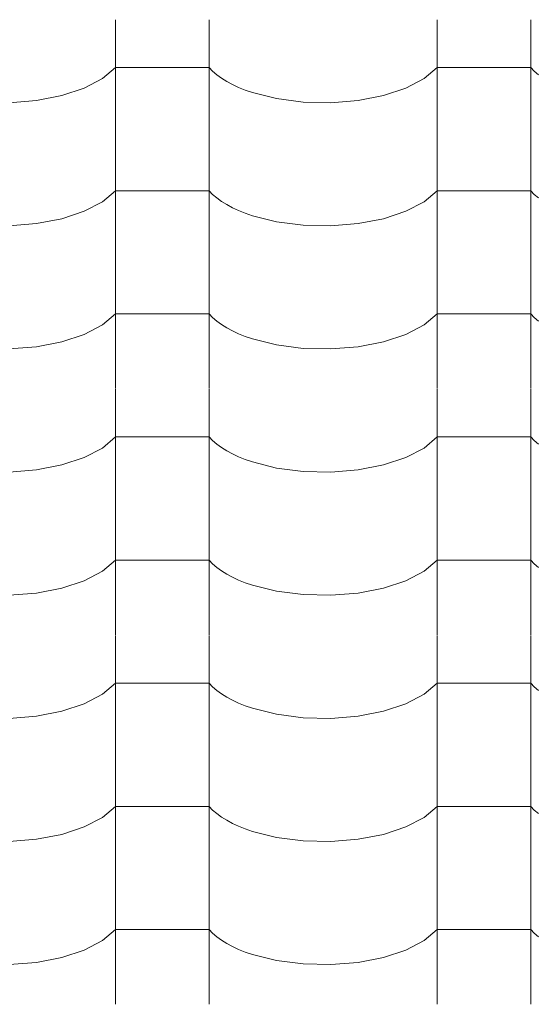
# Model space of a CAD drawing. Header units: millimetres. Extents: x -36478 to 31050, y -14815 to 11827.
# Tile 249 of 256: x -15131 to -14866, y 9608 to 10113. Entities that reach past the tile are written whole.
import ezdxf

# ---------------------------------------------------------------- set-up
doc = ezdxf.new("R2010")
doc.units = ezdxf.units.MM
doc.header["$MEASUREMENT"] = 0
doc.layers.add('Nové_Výplně - Povrchové', color=7, linetype='Continuous')

# ---------------------------------------------------------------- blocks, each defined once
blk = doc.blocks.new('*X13')
at = {"layer": 'Nové_Výplně - Povrchové', "color": 21, "linetype": 'Continuous', "lineweight": 20, "true_color": 0xffaaaa}
for p, q in [((-15081.72, 10112.65), (-15081.72, 10049.77)), ((-15033.69, 10112.65), (-15033.69, 10049.77)), ((-14916.72, 10112.65), (-14916.72, 10049.77)), ((-14868.69, 10112.65), (-14868.69, 10049.77)), ((-15088.39, 10082.43), (-15081.72, 10088.12)), ((-15057.71, 10088.12), (-15081.72, 10088.12)), ((-15033.69, 10088.12), (-15057.71, 10088.12)), ((-15033.69, 10088.12), (-15031.86, 10086.22)), ((-14923.39, 10082.43), (-14916.72, 10088.12)), ((-14892.71, 10088.12), (-14916.72, 10088.12)), ((-14868.69, 10088.12), (-14892.71, 10088.12)), ((-14868.69, 10088.12), (-14866.86, 10086.22)), ((-15097.7, 10077.56), (-15088.39, 10082.43)), ((-15031.86, 10086.22), (-15029.74, 10084.39)), ((-15029.74, 10084.39), (-15027.34, 10082.64)), ((-15027.34, 10082.64), (-15024.65, 10080.97)), ((-14932.7, 10077.56), (-14923.39, 10082.43)), ((-14866.86, 10086.22), (-14864.74, 10084.39)), ((-15109.18, 10073.77), (-15097.7, 10077.56)), ((-15024.65, 10080.97), (-15021.71, 10079.39)), ((-15021.71, 10079.39), (-15018.53, 10077.91)), ((-15018.53, 10077.91), (-15015.12, 10076.54)), ((-14944.18, 10073.77), (-14932.7, 10077.56)), ((-15122.24, 10071.24), (-15109.18, 10073.77)), ((-15015.12, 10076.54), (-15011.5, 10075.29)), ((-15011.5, 10075.29), (-14999.05, 10072.19)), ((-14999.05, 10072.19), (-14985.39, 10070.43)), ((-14957.24, 10071.24), (-14944.18, 10073.77)), ((-15136.21, 10070.11), (-15122.24, 10071.24)), ((-14985.39, 10070.43), (-14971.21, 10070.11)), ((-14971.21, 10070.11), (-14957.24, 10071.24)), ((-15081.72, 10049.55), (-15081.72, 9986.67)), ((-15033.69, 10049.55), (-15033.69, 9986.67)), ((-14916.72, 10049.55), (-14916.72, 9986.67)), ((-14868.69, 10049.55), (-14868.69, 9986.67)), ((-15088.39, 10019.32), (-15081.72, 10025.01)), ((-15057.71, 10025.01), (-15081.72, 10025.01)), ((-15033.69, 10025.01), (-15057.71, 10025.01)), ((-15033.69, 10025.01), (-15031.86, 10023.12)), ((-15031.86, 10023.12), (-15029.74, 10021.29)), ((-14923.39, 10019.32), (-14916.72, 10025.01)), ((-14892.71, 10025.01), (-14916.72, 10025.01)), ((-14868.69, 10025.01), (-14892.71, 10025.01)), ((-14868.69, 10025.01), (-14866.86, 10023.12)), ((-14866.86, 10023.12), (-14864.74, 10021.29)), ((-15097.7, 10014.46), (-15088.39, 10019.32)), ((-15029.74, 10021.29), (-15027.34, 10019.53)), ((-15027.34, 10019.53), (-15024.65, 10017.86)), ((-15024.65, 10017.86), (-15021.71, 10016.28)), ((-14932.7, 10014.46), (-14923.39, 10019.32)), ((-15109.18, 10010.67), (-15097.7, 10014.46)), ((-15021.71, 10016.28), (-15018.53, 10014.81)), ((-15018.53, 10014.81), (-15015.12, 10013.44)), ((-15015.12, 10013.44), (-15011.5, 10012.18)), ((-15011.5, 10012.18), (-14999.05, 10009.08)), ((-14944.18, 10010.67), (-14932.7, 10014.46)), ((-15136.21, 10007.01), (-15122.24, 10008.14)), ((-15122.24, 10008.14), (-15109.18, 10010.67)), ((-14999.05, 10009.08), (-14985.39, 10007.32)), ((-14985.39, 10007.32), (-14971.21, 10007.01)), ((-14971.21, 10007.01), (-14957.24, 10008.14)), ((-14957.24, 10008.14), (-14944.18, 10010.67)), ((-15081.72, 9986.44), (-15081.72, 9923.56)), ((-15033.69, 9986.44), (-15033.69, 9923.56)), ((-14916.72, 9986.44), (-14916.72, 9923.56)), ((-14868.69, 9986.44), (-14868.69, 9923.56)), ((-15088.39, 9956.22), (-15081.72, 9961.91)), ((-15057.71, 9961.91), (-15081.72, 9961.91)), ((-15033.69, 9961.91), (-15057.71, 9961.91)), ((-15033.69, 9961.91), (-15031.86, 9960.01)), ((-14923.39, 9956.22), (-14916.72, 9961.91)), ((-14892.71, 9961.91), (-14916.72, 9961.91)), ((-14868.69, 9961.91), (-14892.71, 9961.91)), ((-14868.69, 9961.91), (-14866.86, 9960.01)), ((-15097.7, 9951.35), (-15088.39, 9956.22)), ((-15031.86, 9960.01), (-15029.74, 9958.19)), ((-15029.74, 9958.19), (-15027.34, 9956.43)), ((-15027.34, 9956.43), (-15024.65, 9954.76)), ((-14932.7, 9951.35), (-14923.39, 9956.22)), ((-14866.86, 9960.01), (-14864.74, 9958.19)), ((-15109.18, 9947.56), (-15097.7, 9951.35)), ((-15024.65, 9954.76), (-15021.71, 9953.18)), ((-15021.71, 9953.18), (-15018.53, 9951.7)), ((-15018.53, 9951.7), (-15015.12, 9950.33)), ((-14944.18, 9947.56), (-14932.7, 9951.35)), ((-15122.24, 9945.03), (-15109.18, 9947.56)), ((-15015.12, 9950.33), (-15011.5, 9949.08)), ((-15011.5, 9949.08), (-14999.05, 9945.98)), ((-14999.05, 9945.98), (-14985.39, 9944.22)), ((-14957.24, 9945.03), (-14944.18, 9947.56)), ((-15136.21, 9943.9), (-15122.24, 9945.03)), ((-14985.39, 9944.22), (-14971.21, 9943.9)), ((-14971.21, 9943.9), (-14957.24, 9945.03)), ((-15081.72, 9923.34), (-15081.72, 9860.46)), ((-15033.69, 9923.34), (-15033.69, 9860.46)), ((-14916.72, 9923.34), (-14916.72, 9860.46)), ((-14868.69, 9923.34), (-14868.69, 9860.46)), ((-15088.39, 9893.12), (-15081.72, 9898.8)), ((-15057.71, 9898.8), (-15081.72, 9898.8)), ((-15033.69, 9898.8), (-15057.71, 9898.8)), ((-15033.69, 9898.8), (-15031.86, 9896.91)), ((-15031.86, 9896.91), (-15029.74, 9895.08)), ((-14923.39, 9893.12), (-14916.72, 9898.8)), ((-14892.71, 9898.8), (-14916.72, 9898.8)), ((-14868.69, 9898.8), (-14892.71, 9898.8)), ((-14868.69, 9898.8), (-14866.86, 9896.91)), ((-14866.86, 9896.91), (-14864.74, 9895.08)), ((-15097.7, 9888.25), (-15088.39, 9893.12)), ((-15029.74, 9895.08), (-15027.34, 9893.33)), ((-15027.34, 9893.33), (-15024.65, 9891.65)), ((-15024.65, 9891.65), (-15021.71, 9890.07)), ((-14932.7, 9888.25), (-14923.39, 9893.12)), ((-15109.18, 9884.46), (-15097.7, 9888.25)), ((-15021.71, 9890.07), (-15018.53, 9888.6)), ((-15018.53, 9888.6), (-15015.12, 9887.23)), ((-15015.12, 9887.23), (-15011.5, 9885.97)), ((-15011.5, 9885.97), (-14999.05, 9882.87)), ((-14944.18, 9884.46), (-14932.7, 9888.25)), ((-15136.21, 9880.8), (-15122.24, 9881.93)), ((-15122.24, 9881.93), (-15109.18, 9884.46)), ((-14999.05, 9882.87), (-14985.39, 9881.12)), ((-14985.39, 9881.12), (-14971.21, 9880.8)), ((-14971.21, 9880.8), (-14957.24, 9881.93)), ((-14957.24, 9881.93), (-14944.18, 9884.46)), ((-15081.72, 9860.23), (-15081.72, 9797.35)), ((-15033.69, 9860.23), (-15033.69, 9797.35)), ((-14916.72, 9860.23), (-14916.72, 9797.35)), ((-14868.69, 9860.23), (-14868.69, 9797.35)), ((-15088.39, 9830.01), (-15081.72, 9835.7)), ((-15057.71, 9835.7), (-15081.72, 9835.7)), ((-15033.69, 9835.7), (-15057.71, 9835.7)), ((-15033.69, 9835.7), (-15031.86, 9833.81)), ((-14923.39, 9830.01), (-14916.72, 9835.7)), ((-14892.71, 9835.7), (-14916.72, 9835.7)), ((-14868.69, 9835.7), (-14892.71, 9835.7)), ((-14868.69, 9835.7), (-14866.86, 9833.81)), ((-15097.7, 9825.14), (-15088.39, 9830.01)), ((-15031.86, 9833.81), (-15029.74, 9831.98)), ((-15029.74, 9831.98), (-15027.34, 9830.22)), ((-15027.34, 9830.22), (-15024.65, 9828.55)), ((-14932.7, 9825.14), (-14923.39, 9830.01)), ((-14866.86, 9833.81), (-14864.74, 9831.98)), ((-15109.18, 9821.35), (-15097.7, 9825.14)), ((-15024.65, 9828.55), (-15021.71, 9826.97)), ((-15021.71, 9826.97), (-15018.53, 9825.49)), ((-15018.53, 9825.49), (-15015.12, 9824.12)), ((-14944.18, 9821.35), (-14932.7, 9825.14)), ((-15122.24, 9818.82), (-15109.18, 9821.35)), ((-15015.12, 9824.12), (-15011.5, 9822.87)), ((-15011.5, 9822.87), (-14999.05, 9819.77)), ((-14999.05, 9819.77), (-14985.39, 9818.01)), ((-14957.24, 9818.82), (-14944.18, 9821.35)), ((-15136.21, 9817.69), (-15122.24, 9818.82)), ((-14985.39, 9818.01), (-14971.21, 9817.69)), ((-14971.21, 9817.69), (-14957.24, 9818.82)), ((-15081.72, 9797.13), (-15081.72, 9734.25)), ((-15033.69, 9797.13), (-15033.69, 9734.25)), ((-14916.72, 9797.13), (-14916.72, 9734.25)), ((-14868.69, 9797.13), (-14868.69, 9734.25)), ((-15088.39, 9766.91), (-15081.72, 9772.6)), ((-15057.71, 9772.6), (-15081.72, 9772.6)), ((-15033.69, 9772.6), (-15057.71, 9772.6)), ((-15033.69, 9772.6), (-15031.86, 9770.7)), ((-15031.86, 9770.7), (-15029.74, 9768.87)), ((-14923.39, 9766.91), (-14916.72, 9772.6)), ((-14892.71, 9772.6), (-14916.72, 9772.6)), ((-14868.69, 9772.6), (-14892.71, 9772.6)), ((-14868.69, 9772.6), (-14866.86, 9770.7)), ((-14866.86, 9770.7), (-14864.74, 9768.87)), ((-15097.7, 9762.04), (-15088.39, 9766.91)), ((-15029.74, 9768.87), (-15027.34, 9767.12)), ((-15027.34, 9767.12), (-15024.65, 9765.44)), ((-15024.65, 9765.44), (-15021.71, 9763.87)), ((-14932.7, 9762.04), (-14923.39, 9766.91)), ((-15109.18, 9758.25), (-15097.7, 9762.04)), ((-15021.71, 9763.87), (-15018.53, 9762.39)), ((-15018.53, 9762.39), (-15015.12, 9761.02)), ((-15015.12, 9761.02), (-15011.5, 9759.76)), ((-15011.5, 9759.76), (-14999.05, 9756.66)), ((-14944.18, 9758.25), (-14932.7, 9762.04)), ((-15136.21, 9754.59), (-15122.24, 9755.72)), ((-15122.24, 9755.72), (-15109.18, 9758.25)), ((-14999.05, 9756.66), (-14985.39, 9754.91)), ((-14985.39, 9754.91), (-14971.21, 9754.59)), ((-14971.21, 9754.59), (-14957.24, 9755.72)), ((-14957.24, 9755.72), (-14944.18, 9758.25)), ((-15081.72, 9734.02), (-15081.72, 9671.14)), ((-15033.69, 9734.02), (-15033.69, 9671.14)), ((-14916.72, 9734.02), (-14916.72, 9671.14)), ((-14868.69, 9734.02), (-14868.69, 9671.14)), ((-15088.39, 9703.8), (-15081.72, 9709.49)), ((-15057.71, 9709.49), (-15081.72, 9709.49)), ((-15033.69, 9709.49), (-15057.71, 9709.49)), ((-15033.69, 9709.49), (-15031.86, 9707.6)), ((-14923.39, 9703.8), (-14916.72, 9709.49)), ((-14892.71, 9709.49), (-14916.72, 9709.49)), ((-14868.69, 9709.49), (-14892.71, 9709.49)), ((-14868.69, 9709.49), (-14866.86, 9707.6)), ((-15097.7, 9698.94), (-15088.39, 9703.8)), ((-15031.86, 9707.6), (-15029.74, 9705.77)), ((-15029.74, 9705.77), (-15027.34, 9704.01)), ((-15027.34, 9704.01), (-15024.65, 9702.34)), ((-14932.7, 9698.94), (-14923.39, 9703.8)), ((-14866.86, 9707.6), (-14864.74, 9705.77)), ((-15109.18, 9695.14), (-15097.7, 9698.94)), ((-15024.65, 9702.34), (-15021.71, 9700.76)), ((-15021.71, 9700.76), (-15018.53, 9699.28)), ((-15018.53, 9699.28), (-15015.12, 9697.91)), ((-14944.18, 9695.14), (-14932.7, 9698.94)), ((-15122.24, 9692.61), (-15109.18, 9695.14)), ((-15015.12, 9697.91), (-15011.5, 9696.66)), ((-15011.5, 9696.66), (-14999.05, 9693.56)), ((-14957.24, 9692.61), (-14944.18, 9695.14)), ((-15136.21, 9691.48), (-15122.24, 9692.61)), ((-14999.05, 9693.56), (-14985.39, 9691.8)), ((-14985.39, 9691.8), (-14971.21, 9691.48)), ((-14971.21, 9691.48), (-14957.24, 9692.61)), ((-15081.72, 9670.92), (-15081.72, 9608.04)), ((-15033.69, 9670.92), (-15033.69, 9608.04)), ((-14916.72, 9670.92), (-14916.72, 9608.04)), ((-14868.69, 9670.92), (-14868.69, 9608.04)), ((-15088.39, 9640.7), (-15081.72, 9646.39)), ((-15057.71, 9646.39), (-15081.72, 9646.39)), ((-15033.69, 9646.39), (-15057.71, 9646.39)), ((-15033.69, 9646.39), (-15031.86, 9644.49)), ((-15031.86, 9644.49), (-15029.74, 9642.66)), ((-14923.39, 9640.7), (-14916.72, 9646.39)), ((-14892.71, 9646.39), (-14916.72, 9646.39)), ((-14868.69, 9646.39), (-14892.71, 9646.39)), ((-14868.69, 9646.39), (-14866.86, 9644.49)), ((-14866.86, 9644.49), (-14864.74, 9642.66)), ((-15097.7, 9635.83), (-15088.39, 9640.7)), ((-15029.74, 9642.66), (-15027.34, 9640.91)), ((-15027.34, 9640.91), (-15024.65, 9639.24)), ((-15024.65, 9639.24), (-15021.71, 9637.66)), ((-14932.7, 9635.83), (-14923.39, 9640.7)), ((-15109.18, 9632.04), (-15097.7, 9635.83)), ((-15021.71, 9637.66), (-15018.53, 9636.18)), ((-15018.53, 9636.18), (-15015.12, 9634.81)), ((-15015.12, 9634.81), (-15011.5, 9633.55)), ((-15011.5, 9633.55), (-14999.05, 9630.45)), ((-14944.18, 9632.04), (-14932.7, 9635.83)), ((-15136.21, 9628.38), (-15122.24, 9629.51)), ((-15122.24, 9629.51), (-15109.18, 9632.04)), ((-14999.05, 9630.45), (-14985.39, 9628.7)), ((-14985.39, 9628.7), (-14971.21, 9628.38)), ((-14971.21, 9628.38), (-14957.24, 9629.51)), ((-14957.24, 9629.51), (-14944.18, 9632.04))]:
    blk.add_line(p, q, dxfattribs=at)
blk = doc.blocks.new('výplň_6_1', base_point=(0, 0))
at = {"layer": 'Nové_Výplně - Povrchové', "color": 21, "linetype": 'Continuous', "lineweight": 20, "true_color": 0xffaaaa}
blk.add_blockref('*X13', (0, 0), dxfattribs=at)

msp = doc.modelspace()

# ---------------------------------------------------------------- block references
at = {"layer": 'Nové_Výplně - Povrchové', "color": 21, "linetype": 'Continuous', "lineweight": 20, "true_color": 0xffaaaa}
msp.add_blockref('výplň_6_1', (0, 0), dxfattribs=at)

doc.saveas('drawing.dxf')
